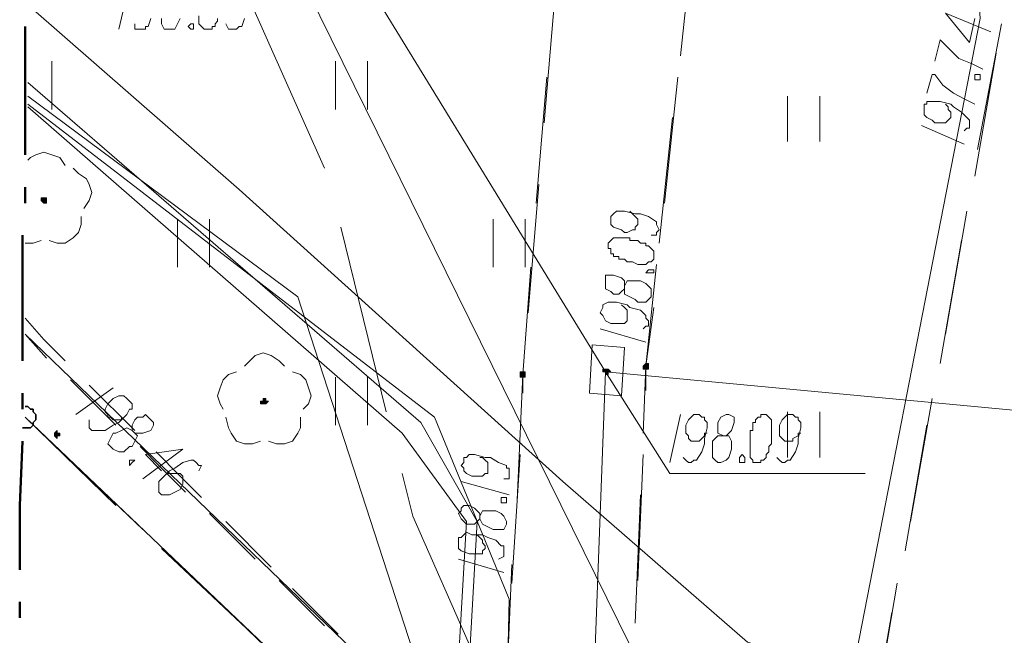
# Model space of a CAD drawing. Header units: metres. Extents: x 7431553 to 7432401, y 5544342 to 5544539.
# Tile 36 of 180: x 7432059 to 7432075, y 5544481 to 5544491. Entities that reach past the tile are written whole.
import ezdxf

# ---------------------------------------------------------------- set-up
doc = ezdxf.new("R2010")
doc.units = ezdxf.units.M
doc.header["$MEASUREMENT"] = 0
doc.layers.add('BG-PR90-PB-PZT-PZT01_2026_04_14$0$MAPA DCP', color=7, linetype='Continuous', lineweight=0)
doc.layers.add('PRIMETECH_XREF', color=7, linetype='Continuous', lineweight=5)

# ---------------------------------------------------------------- blocks, each defined once
blk = doc.blocks.new('BG-PR90-PB-PZT-PZT01_2026_04_14$0$Naddrwiną2025_v2klauzulap')
at = {"layer": 'BG-PR90-PB-PZT-PZT01_2026_04_14$0$MAPA DCP', "linetype": 'Continuous', "lineweight": 0, "transparency": 33554559}
for points in [[(7431677.034, 5544483.533), (7431677.034, 5544483.533), (7431677.077, 5544483.533), (7431677.077, 5544483.618), (7431677.034, 5544483.618), (7431677.034, 5544483.618), (7431677.034, 5544483.618), (7431677.034, 5544483.618), (7431676.992, 5544483.618), (7431676.992, 5544483.618), (7431676.992, 5544483.618), (7431676.992, 5544483.575), (7431676.992, 5544483.575), (7431676.992, 5544483.575), (7431676.992, 5544483.575)], [(7431677.161, 5544481.586), (7431677.161, 5544481.586), (7431677.161, 5544481.586), (7431677.204, 5544481.586), (7431677.204, 5544481.628), (7431677.204, 5544481.628), (7431677.204, 5544481.628), (7431677.204, 5544481.628), (7431677.204, 5544481.67), (7431677.204, 5544481.67), (7431677.161, 5544481.67), (7431677.161, 5544481.67), (7431677.161, 5544481.67), (7431677.161, 5544481.67), (7431677.119, 5544481.67), (7431677.119, 5544481.67), (7431677.119, 5544481.67), (7431677.119, 5544481.628), (7431677.119, 5544481.628), (7431677.119, 5544481.628), (7431677.119, 5544481.628), (7431677.119, 5544481.586), (7431677.119, 5544481.586)], [(7431678.093, 5544474.22), (7431678.135, 5544474.22), (7431678.135, 5544474.22), (7431678.135, 5544474.22), (7431678.135, 5544474.22), (7431678.177, 5544474.262), (7431678.177, 5544474.262), (7431678.177, 5544474.262), (7431678.135, 5544474.262), (7431678.135, 5544474.305), (7431678.135, 5544474.305), (7431678.135, 5544474.305), (7431678.093, 5544474.305), (7431678.093, 5544474.305), (7431678.093, 5544474.305), (7431678.093, 5544474.305), (7431678.093, 5544474.262), (7431678.05, 5544474.262), (7431678.05, 5544474.262), (7431678.05, 5544474.262)]]:
    blk.add_hatch(color=256, dxfattribs=at).paths.add_polyline_path(points)
at = {"layer": 'BG-PR90-PB-PZT-PZT01_2026_04_14$0$MAPA DCP', "linetype": 'Continuous', "lineweight": 0, "true_color": 0xff6500, "transparency": 33554559}
blk.add_hatch(color=30, dxfattribs=at).paths.add_polyline_path([(7431677.119, 5544482.898), (7431677.119, 5544482.898), (7431677.119, 5544482.94), (7431677.161, 5544482.94), (7431677.161, 5544482.94), (7431677.161, 5544482.94), (7431677.161, 5544482.983), (7431677.161, 5544482.983), (7431677.119, 5544482.983), (7431677.119, 5544482.983), (7431677.119, 5544482.983), (7431677.119, 5544483.025), (7431677.077, 5544482.983), (7431677.077, 5544482.983), (7431677.077, 5544482.983), (7431677.077, 5544482.983), (7431677.077, 5544482.983), (7431677.077, 5544482.94), (7431677.077, 5544482.94), (7431677.077, 5544482.94), (7431677.077, 5544482.94), (7431677.077, 5544482.94), (7431677.077, 5544482.898), (7431677.077, 5544482.898)])
at = {"layer": 'BG-PR90-PB-PZT-PZT01_2026_04_14$0$MAPA DCP', "linetype": 'Continuous', "lineweight": 0, "true_color": 0x009a00, "transparency": 33554559}
for points in [[(7431677.627, 5544477.522), (7431677.627, 5544477.564), (7431677.585, 5544477.606), (7431677.585, 5544477.564), (7431677.542, 5544477.564), (7431677.542, 5544477.564), (7431677.542, 5544477.522), (7431677.542, 5544477.522), (7431677.542, 5544477.522), (7431677.585, 5544477.522), (7431677.585, 5544477.479), (7431677.585, 5544477.479), (7431677.627, 5544477.479)], [(7431674.452, 5544474.051), (7431674.452, 5544474.093), (7431674.41, 5544474.093), (7431674.41, 5544474.093), (7431674.41, 5544474.093), (7431674.41, 5544474.093), (7431674.367, 5544474.093), (7431674.367, 5544474.093), (7431674.367, 5544474.093), (7431674.367, 5544474.051), (7431674.367, 5544474.051), (7431674.367, 5544474.051), (7431674.367, 5544474.008), (7431674.41, 5544474.008), (7431674.41, 5544474.008), (7431674.41, 5544474.008), (7431674.41, 5544474.008)]]:
    blk.add_hatch(color=94, dxfattribs=at).paths.add_polyline_path(points)
at = {"layer": 'BG-PR90-PB-PZT-PZT01_2026_04_14$0$MAPA DCP', "color": 5, "linetype": 'Continuous', "lineweight": 18, "transparency": 33554687}
blk.add_lwpolyline([(7431659.932, 5544535.815), (7431659.762, 5544530.565), (7431666.874, 5544523.919), (7431678.77, 5544512.87), (7431681.437, 5544510.33), (7431681.691, 5544510.076), (7431681.564, 5544509.695), (7431681.649, 5544508.933), (7431681.691, 5544508.383), (7431681.649, 5544505.546), (7431681.606, 5544495.979), (7431681.522, 5544487.258), (7431681.606, 5544485.904), (7431681.395, 5544485.184), (7431678.855, 5544482.263), (7431674.24, 5544477.141), (7431671.319, 5544473.796)], dxfattribs=at)
at = {"layer": 'BG-PR90-PB-PZT-PZT01_2026_04_14$0$MAPA DCP', "linetype": 'Continuous', "lineweight": 18, "transparency": 33554687}
for points in [[(7431635.167, 5544516.172), (7431684.527, 5544515.452), (7431683.046, 5544480.527), (7431676.526, 5544473.754)], [(7431673.605, 5544488.825), (7431671.616, 5544489.206)], [(7431672.081, 5544489.121), (7431674.029, 5544488.782)], [(7431676.526, 5544488.317), (7431674.579, 5544488.655)], [(7431675.045, 5544488.571), (7431676.992, 5544488.232)], [(7431679.49, 5544487.766), (7431677.542, 5544488.105)], [(7431677.966, 5544488.02), (7431679.955, 5544487.682)], [(7431682.453, 5544487.216), (7431680.463, 5544487.555)], [(7431680.929, 5544487.47), (7431682.876, 5544487.131)], [(7431673.478, 5544486.327), (7431672.759, 5544486.327)], [(7431678.474, 5544486.327), (7431677.754, 5544486.327)], [(7431672.759, 5544485.819), (7431673.478, 5544485.819)], [(7431677.754, 5544485.819), (7431678.474, 5544485.819)], [(7431672.124, 5544484.126), (7431670.134, 5544484.337)], [(7431674.452, 5544483.872), (7431672.462, 5544484.083)], [(7431675.087, 5544483.787), (7431673.097, 5544483.999)], [(7431677.415, 5544483.575), (7431677.034, 5544483.575), (7431675.426, 5544483.745)], [(7431678.093, 5544483.533), (7431677.034, 5544483.575), (7431676.103, 5544483.702)], [(7431680.421, 5544483.448), (7431678.431, 5544483.533)], [(7431681.098, 5544483.406), (7431679.066, 5544483.491)], [(7431671.192, 5544482.136), (7431673.182, 5544481.967)], [(7431674.452, 5544481.84), (7431672.462, 5544482.009)], [(7431674.156, 5544481.882), (7431676.188, 5544481.713)], [(7431675.468, 5544481.67), (7431674.706, 5544481.67)], [(7431677.458, 5544481.628), (7431677.161, 5544481.628), (7431675.468, 5544481.755)], [(7431677.161, 5544481.628), (7431679.151, 5544481.543)], [(7431680.463, 5544481.459), (7431678.431, 5544481.586)], [(7431680.167, 5544481.459), (7431682.157, 5544481.374)], [(7431674.706, 5544481.162), (7431675.468, 5544481.162)], [(7431676.526, 5544473.754), (7431683.046, 5544480.527), (7431770.083, 5544474.643)], [(7431672.97, 5544479.173), (7431672.208, 5544479.173)], [(7431677.966, 5544479.173), (7431677.204, 5544479.173)], [(7431672.208, 5544478.665), (7431672.97, 5544478.665)], [(7431677.204, 5544478.665), (7431677.966, 5544478.665)], [(7431682.368, 5544478.495), (7431680.294, 5544476.336)], [(7431679.913, 5544475.913), (7431681.268, 5544477.352)], [(7431675.468, 5544476.675), (7431674.706, 5544476.675)], [(7431674.706, 5544476.167), (7431675.468, 5544476.167)], [(7431679.617, 5544475.617), (7431677.839, 5544473.754)], [(7431677.839, 5544473.754), (7431679.236, 5544475.193)], [(7431672.97, 5544474.178), (7431672.208, 5544474.178)]]:
    blk.add_lwpolyline(points, dxfattribs=at)
at = {"layer": 'BG-PR90-PB-PZT-PZT01_2026_04_14$0$MAPA DCP', "color": 30, "linetype": 'Continuous', "lineweight": 18, "true_color": 0xff6500, "transparency": 33554687}
for points in [[(7431677.119, 5544482.94), (7431679.49, 5544508.129), (7431679.447, 5544509.102)], [(7431677.119, 5544482.94), (7431678.728, 5544483.956), (7431678.728, 5544487.047)], [(7431667.89, 5544473.839), (7431670.007, 5544477.691), (7431681.437, 5544483.321), (7431685.205, 5544484.591), (7431704.212, 5544480.146), (7431735.708, 5544477.86), (7431770.083, 5544477.564)], [(7431677.119, 5544482.94), (7431666.282, 5544476.294), (7431665.774, 5544475.955)], [(7431727.157, 5544480.951), (7431726.395, 5544481.12), (7431721.188, 5544481.289), (7431677.119, 5544482.94)]]:
    blk.add_lwpolyline(points, dxfattribs=at)
at = {"layer": 'BG-PR90-PB-PZT-PZT01_2026_04_14$0$MAPA DCP', "linetype": 'Continuous', "lineweight": 9, "transparency": 33554687}
for points in [[(7431671.531, 5544488.782), (7431671.912, 5544488.698), (7431671.446, 5544488.317), (7431671.743, 5544489.036)], [(7431672.208, 5544488.147), (7431671.87, 5544488.232), (7431671.912, 5544488.274), (7431672.039, 5544488.401), (7431672.166, 5544488.528), (7431672.251, 5544488.74), (7431672.335, 5544488.909)], [(7431672.716, 5544488.02), (7431672.42, 5544488.105), (7431672.42, 5544488.147), (7431672.589, 5544488.274), (7431672.716, 5544488.444), (7431672.801, 5544488.613), (7431672.886, 5544488.782)], [(7431673.309, 5544488.613), (7431673.267, 5544488.655), (7431673.267, 5544488.698), (7431673.14, 5544488.698), (7431673.097, 5544488.655), (7431673.013, 5544488.571), (7431672.928, 5544488.444), (7431672.886, 5544488.401), (7431672.843, 5544488.232), (7431672.843, 5544488.147), (7431672.843, 5544488.105), (7431672.843, 5544488.02), (7431672.886, 5544488.02), (7431672.886, 5544487.978), (7431672.97, 5544487.978), (7431673.013, 5544487.978), (7431673.055, 5544487.978), (7431673.097, 5544488.02), (7431673.14, 5544488.105), (7431673.182, 5544488.147), (7431673.182, 5544488.232), (7431673.182, 5544488.274), (7431673.182, 5544488.317), (7431673.14, 5544488.359), (7431673.097, 5544488.401), (7431673.055, 5544488.401), (7431673.013, 5544488.401), (7431672.97, 5544488.359), (7431672.928, 5544488.359), (7431672.886, 5544488.317)], [(7431673.224, 5544487.936), (7431673.521, 5544488.613)], [(7431674.96, 5544483.66), (7431674.96, 5544483.745), (7431674.918, 5544483.745), (7431674.875, 5544483.787), (7431674.791, 5544483.745), (7431674.748, 5544483.745), (7431674.664, 5544483.618), (7431674.621, 5544483.491), (7431674.621, 5544483.406), (7431674.579, 5544483.237), (7431674.579, 5544483.152), (7431674.579, 5544483.11), (7431674.621, 5544483.067), (7431674.664, 5544483.025), (7431674.706, 5544483.025), (7431674.748, 5544483.025), (7431674.791, 5544483.025), (7431674.833, 5544483.067), (7431674.875, 5544483.194), (7431674.918, 5544483.237), (7431674.918, 5544483.279), (7431674.875, 5544483.364), (7431674.875, 5544483.406), (7431674.833, 5544483.406), (7431674.791, 5544483.448), (7431674.748, 5544483.448), (7431674.706, 5544483.448), (7431674.664, 5544483.406), (7431674.621, 5544483.364), (7431674.579, 5544483.321)], [(7431675.807, 5544483.237), (7431675.68, 5544483.237), (7431675.637, 5544483.194), (7431675.595, 5544483.067), (7431675.595, 5544482.983), (7431675.595, 5544482.94), (7431675.68, 5544482.94), (7431675.722, 5544482.94), (7431675.807, 5544482.94), (7431675.849, 5544483.025), (7431675.891, 5544483.067), (7431675.891, 5544483.152), (7431675.849, 5544483.194), (7431675.807, 5544483.237), (7431675.891, 5544483.237), (7431675.934, 5544483.321), (7431675.976, 5544483.406), (7431676.018, 5544483.448), (7431676.018, 5544483.575), (7431675.976, 5544483.618), (7431675.934, 5544483.66), (7431675.891, 5544483.66), (7431675.807, 5544483.66), (7431675.722, 5544483.575), (7431675.68, 5544483.491), (7431675.68, 5544483.448), (7431675.68, 5544483.364), (7431675.68, 5544483.279), (7431675.764, 5544483.237)], [(7431676.442, 5544483.533), (7431676.399, 5544483.575), (7431676.399, 5544483.618), (7431676.315, 5544483.618), (7431676.272, 5544483.575), (7431676.23, 5544483.575), (7431676.145, 5544483.491), (7431676.103, 5544483.321), (7431676.061, 5544483.279), (7431676.018, 5544483.11), (7431676.018, 5544482.983), (7431676.061, 5544482.898), (7431676.103, 5544482.898), (7431676.188, 5544482.856), (7431676.23, 5544482.898), (7431676.315, 5544482.94), (7431676.357, 5544483.025), (7431676.357, 5544483.067), (7431676.357, 5544483.11), (7431676.357, 5544483.194), (7431676.357, 5544483.237), (7431676.315, 5544483.279), (7431676.272, 5544483.279), (7431676.23, 5544483.279), (7431676.188, 5544483.279), (7431676.145, 5544483.279), (7431676.103, 5544483.237), (7431676.061, 5544483.194)], [(7431676.442, 5544482.856), (7431676.653, 5544483.575)], [(7431678.812, 5544481.332), (7431678.812, 5544481.416), (7431678.643, 5544481.416), (7431678.643, 5544481.374), (7431678.601, 5544481.374), (7431678.558, 5544481.247), (7431678.474, 5544481.12), (7431678.474, 5544481.035), (7431678.431, 5544480.866), (7431678.431, 5544480.781), (7431678.474, 5544480.739), (7431678.474, 5544480.697), (7431678.516, 5544480.697), (7431678.558, 5544480.697), (7431678.601, 5544480.654), (7431678.643, 5544480.697), (7431678.685, 5544480.697), (7431678.728, 5544480.739), (7431678.77, 5544480.824), (7431678.77, 5544480.908), (7431678.77, 5544480.951), (7431678.77, 5544480.993), (7431678.728, 5544481.035), (7431678.728, 5544481.078), (7431678.685, 5544481.078), (7431678.643, 5544481.078), (7431678.601, 5544481.078), (7431678.558, 5544481.078), (7431678.516, 5544481.035), (7431678.474, 5544480.993), (7431678.474, 5544480.951)], [(7431678.855, 5544480.654), (7431679.066, 5544481.416)], [(7431679.447, 5544480.951), (7431679.363, 5544480.951), (7431679.32, 5544480.908), (7431679.278, 5544480.866), (7431679.236, 5544480.781), (7431679.236, 5544480.697), (7431679.278, 5544480.654), (7431679.32, 5544480.654), (7431679.363, 5544480.612), (7431679.447, 5544480.654), (7431679.532, 5544480.739), (7431679.532, 5544480.781), (7431679.532, 5544480.866), (7431679.49, 5544480.908), (7431679.447, 5544480.951), (7431679.532, 5544480.993), (7431679.574, 5544481.078), (7431679.617, 5544481.162), (7431679.617, 5544481.289), (7431679.617, 5544481.332), (7431679.532, 5544481.374), (7431679.49, 5544481.374), (7431679.405, 5544481.332), (7431679.363, 5544481.289), (7431679.32, 5544481.205), (7431679.32, 5544481.162), (7431679.32, 5544481.078), (7431679.32, 5544480.993), (7431679.405, 5544480.951)], [(7431680.082, 5544481.247), (7431680.04, 5544481.332), (7431679.871, 5544481.332), (7431679.871, 5544481.289), (7431679.786, 5544481.205), (7431679.744, 5544481.078), (7431679.701, 5544480.993), (7431679.701, 5544480.824), (7431679.659, 5544480.739), (7431679.701, 5544480.697), (7431679.744, 5544480.654), (7431679.744, 5544480.612), (7431679.786, 5544480.612), (7431679.828, 5544480.612), (7431679.871, 5544480.612), (7431679.913, 5544480.612), (7431679.955, 5544480.654), (7431679.998, 5544480.781), (7431679.998, 5544480.824), (7431679.998, 5544480.866), (7431679.998, 5544480.951), (7431679.998, 5544480.993), (7431679.955, 5544480.993), (7431679.913, 5544481.035), (7431679.871, 5544481.035), (7431679.828, 5544480.993), (7431679.786, 5544480.993), (7431679.744, 5544480.951), (7431679.701, 5544480.908)], [(7431680.082, 5544480.612), (7431680.294, 5544481.332)], [(7431671.616, 5544476.929), (7431671.7, 5544476.971), (7431671.7, 5544477.098), (7431671.658, 5544477.141), (7431671.658, 5544477.183), (7431671.531, 5544477.225)], [(7431671.489, 5544476.506), (7431671.573, 5544476.506), (7431671.616, 5544476.506), (7431671.658, 5544476.548), (7431671.7, 5544476.59), (7431671.7, 5544476.633), (7431671.7, 5544476.675), (7431671.7, 5544476.717), (7431671.658, 5544476.717), (7431671.658, 5544476.76), (7431671.616, 5544476.76), (7431671.573, 5544476.802), (7431671.531, 5544476.802)], [(7431678.685, 5544476.506), (7431678.601, 5544476.548), (7431678.601, 5544476.506), (7431678.558, 5544476.463), (7431678.516, 5544476.421), (7431678.516, 5544476.379), (7431678.558, 5544476.252), (7431678.643, 5544476.125), (7431678.685, 5544476.04), (7431678.812, 5544475.913), (7431678.855, 5544475.871), (7431678.897, 5544475.871), (7431678.939, 5544475.871), (7431678.982, 5544475.871), (7431679.024, 5544475.871), (7431679.066, 5544475.913), (7431679.066, 5544475.955), (7431679.066, 5544475.998), (7431679.066, 5544476.04), (7431679.024, 5544476.125), (7431678.982, 5544476.209), (7431678.897, 5544476.252), (7431678.855, 5544476.252), (7431678.812, 5544476.252), (7431678.77, 5544476.252), (7431678.728, 5544476.209), (7431678.728, 5544476.167), (7431678.728, 5544476.125), (7431678.728, 5544476.04), (7431678.728, 5544475.998)], [(7431671.531, 5544475.913), (7431671.616, 5544475.913), (7431671.7, 5544475.955), (7431671.7, 5544475.998), (7431671.7, 5544476.04), (7431671.7, 5544476.125), (7431671.616, 5544476.167), (7431671.531, 5544476.209)], [(7431678.685, 5544475.913), (7431678.431, 5544475.659), (7431678.347, 5544476.252), (7431678.812, 5544475.617)], [(7431671.616, 5544475.49), (7431671.7, 5544475.49), (7431671.7, 5544475.659), (7431671.658, 5544475.659), (7431671.658, 5544475.701), (7431671.531, 5544475.744)], [(7431678.05, 5544475.447), (7431678.093, 5544475.49), (7431678.093, 5544475.617), (7431678.05, 5544475.744), (7431677.966, 5544475.786), (7431677.923, 5544475.786), (7431677.881, 5544475.744), (7431677.839, 5544475.701), (7431677.796, 5544475.659), (7431677.839, 5544475.617), (7431677.839, 5544475.532), (7431677.881, 5544475.49), (7431677.966, 5544475.447), (7431678.05, 5544475.447), (7431678.008, 5544475.363), (7431678.05, 5544475.278), (7431678.093, 5544475.193), (7431678.093, 5544475.151), (7431678.177, 5544475.109), (7431678.262, 5544475.066), (7431678.304, 5544475.109), (7431678.347, 5544475.151), (7431678.389, 5544475.236), (7431678.389, 5544475.32), (7431678.304, 5544475.405), (7431678.304, 5544475.447), (7431678.22, 5544475.49), (7431678.135, 5544475.532), (7431678.093, 5544475.49)], [(7431670.981, 5544475.405), (7431671.7, 5544475.236)], [(7431677.881, 5544474.77), (7431678.008, 5544474.77), (7431678.05, 5544474.812), (7431678.05, 5544475.024), (7431677.966, 5544475.151), (7431677.923, 5544475.236), (7431677.796, 5544475.363), (7431677.712, 5544475.405), (7431677.712, 5544475.447), (7431677.627, 5544475.447), (7431677.585, 5544475.405), (7431677.542, 5544475.363), (7431677.5, 5544475.32), (7431677.5, 5544475.236), (7431677.542, 5544475.151), (7431677.585, 5544475.109), (7431677.627, 5544475.066), (7431677.712, 5544475.024), (7431677.754, 5544475.024), (7431677.796, 5544475.066), (7431677.839, 5544475.066), (7431677.839, 5544475.109), (7431677.881, 5544475.151), (7431677.881, 5544475.236), (7431677.881, 5544475.278), (7431677.839, 5544475.278)], [(7431677.373, 5544475.151), (7431677.796, 5544474.559)]]:
    blk.add_lwpolyline(points, dxfattribs=at)
at = {"layer": 'BG-PR90-PB-PZT-PZT01_2026_04_14$0$MAPA DCP', "color": 1, "linetype": 'Continuous', "lineweight": 18, "transparency": 33554687}
for points in [[(7431658.365, 5544473.924), (7431661.371, 5544479.342), (7431661.667, 5544486.666), (7431662.26, 5544486.962), (7431666.366, 5544488.528), (7431671.531, 5544488.867), (7431684.104, 5544486.412), (7431694.01, 5544484.591), (7431708.234, 5544483.152), (7431711.197, 5544482.983), (7431711.409, 5544482.94), (7431722.5, 5544485.099), (7431725.802, 5544482.559), (7431743.117, 5544482.517), (7431770.083, 5544481.755)], [(7431672.886, 5544473.797), (7431677.839, 5544480.231), (7431680.717, 5544481.416), (7431703.493, 5544480.908), (7431737.148, 5544479.469), (7431752.218, 5544478.665), (7431760.473, 5544478.707), (7431770.083, 5544477.987)], [(7431770.083, 5544477.522), (7431750.567, 5544478.453), (7431714.838, 5544480.231), (7431710.986, 5544479.13), (7431679.49, 5544480.908), (7431677.923, 5544480.019), (7431672.547, 5544473.797)], [(7431672.759, 5544473.797), (7431675.934, 5544478.072), (7431684.019, 5544480.697), (7431718.225, 5544479.723), (7431723.94, 5544479.427), (7431745.953, 5544478.665), (7431770.083, 5544477.691)], [(7431770.083, 5544477.352), (7431750.567, 5544478.284), (7431714.838, 5544479.935), (7431711.028, 5544478.919), (7431679.49, 5544480.739), (7431678.093, 5544479.723), (7431672.928, 5544473.797)], [(7431678.728, 5544479.723), (7431679.405, 5544479.892), (7431681.522, 5544480.824)], [(7431674.833, 5544478.749), (7431677.754, 5544479.469)], [(7431671.15, 5544477.268), (7431673.902, 5544478.495)]]:
    blk.add_lwpolyline(points, dxfattribs=at)
at = {"layer": 'BG-PR90-PB-PZT-PZT01_2026_04_14$0$MAPA DCP', "linetype": 'Continuous', "lineweight": 9, "transparency": 33554687}
for points in [[(7431672.462, 5544488.782), (7431672.42, 5544488.782), (7431672.42, 5544488.867), (7431672.505, 5544488.867), (7431672.505, 5544488.825), (7431672.505, 5544488.782)], [(7431675.087, 5544482.983), (7431675.172, 5544482.983), (7431675.172, 5544483.025), (7431675.256, 5544483.025), (7431675.256, 5544483.067), (7431675.299, 5544483.067), (7431675.299, 5544483.11), (7431675.299, 5544483.152), (7431675.341, 5544483.152), (7431675.341, 5544483.194), (7431675.341, 5544483.237), (7431675.383, 5544483.279), (7431675.383, 5544483.364), (7431675.426, 5544483.448), (7431675.426, 5544483.491), (7431675.426, 5544483.575), (7431675.383, 5544483.618), (7431675.383, 5544483.66), (7431675.341, 5544483.702), (7431675.299, 5544483.702), (7431675.256, 5544483.702), (7431675.214, 5544483.702), (7431675.172, 5544483.66), (7431675.129, 5544483.618), (7431675.129, 5544483.575), (7431675.087, 5544483.575), (7431675.087, 5544483.533), (7431675.087, 5544483.491), (7431675.045, 5544483.448), (7431675.045, 5544483.406), (7431675.045, 5544483.321), (7431675.002, 5544483.321), (7431675.002, 5544483.279), (7431675.002, 5544483.237), (7431675.002, 5544483.194), (7431675.002, 5544483.152), (7431675.002, 5544483.11), (7431675.002, 5544483.067), (7431675.045, 5544483.025)], [(7431675.553, 5544483.575), (7431675.51, 5544483.618), (7431675.51, 5544483.702), (7431675.553, 5544483.702), (7431675.553, 5544483.66), (7431675.553, 5544483.618)], [(7431679.151, 5544481.289), (7431679.109, 5544481.289), (7431679.109, 5544481.374), (7431679.193, 5544481.374), (7431679.193, 5544481.332), (7431679.193, 5544481.289)], [(7431671.616, 5544476.379), (7431671.616, 5544476.421), (7431671.7, 5544476.421), (7431671.7, 5544476.379), (7431671.658, 5544476.336)], [(7431678.516, 5544475.447), (7431678.516, 5544475.49), (7431678.558, 5544475.447), (7431678.601, 5544475.405), (7431678.558, 5544475.405), (7431678.516, 5544475.405)]]:
    blk.add_lwpolyline(points, close=True, dxfattribs=at)
at = {"layer": 'BG-PR90-PB-PZT-PZT01_2026_04_14$0$MAPA DCP', "color": 30, "linetype": 'Continuous', "lineweight": 9, "true_color": 0xff6500, "transparency": 33554687}
for points in [[(7431678.474, 5544485.65), (7431678.516, 5544485.692), (7431678.558, 5544485.734), (7431678.558, 5544485.777), (7431678.516, 5544485.819), (7431678.516, 5544485.861), (7431678.389, 5544485.946), (7431678.262, 5544485.988), (7431678.177, 5544485.988), (7431678.008, 5544486.031), (7431677.923, 5544486.031), (7431677.881, 5544485.988), (7431677.839, 5544485.988), (7431677.839, 5544485.946), (7431677.796, 5544485.904), (7431677.796, 5544485.861), (7431677.796, 5544485.819), (7431677.839, 5544485.777), (7431677.881, 5544485.734), (7431677.966, 5544485.692), (7431678.008, 5544485.692), (7431678.093, 5544485.692), (7431678.135, 5544485.692), (7431678.177, 5544485.734), (7431678.22, 5544485.777), (7431678.22, 5544485.819), (7431678.22, 5544485.861), (7431678.22, 5544485.904), (7431678.177, 5544485.904), (7431678.135, 5544485.988), (7431678.093, 5544485.988), (7431678.093, 5544486.031)], [(7431678.135, 5544484.803), (7431678.135, 5544484.845), (7431678.093, 5544484.888), (7431678.05, 5544484.93), (7431677.923, 5544484.972), (7431677.839, 5544484.972), (7431677.796, 5544484.888), (7431677.796, 5544484.845), (7431677.839, 5544484.761), (7431677.923, 5544484.718), (7431677.966, 5544484.718), (7431678.05, 5544484.718), (7431678.093, 5544484.718), (7431678.135, 5544484.803), (7431678.135, 5544484.718), (7431678.22, 5544484.634), (7431678.347, 5544484.634), (7431678.474, 5544484.634), (7431678.516, 5544484.676), (7431678.558, 5544484.718), (7431678.558, 5544484.761), (7431678.516, 5544484.845), (7431678.474, 5544484.888), (7431678.347, 5544484.93), (7431678.22, 5544484.93), (7431678.135, 5544484.888), (7431678.135, 5544484.845)], [(7431678.474, 5544484.168), (7431678.516, 5544484.21), (7431678.558, 5544484.253), (7431678.558, 5544484.295), (7431678.516, 5544484.337), (7431678.516, 5544484.38), (7431678.389, 5544484.464), (7431678.262, 5544484.507), (7431678.177, 5544484.507), (7431678.008, 5544484.549), (7431677.923, 5544484.549), (7431677.881, 5544484.507), (7431677.839, 5544484.507), (7431677.839, 5544484.464), (7431677.796, 5544484.422), (7431677.796, 5544484.38), (7431677.796, 5544484.337), (7431677.839, 5544484.295), (7431677.881, 5544484.253), (7431677.966, 5544484.21), (7431678.008, 5544484.21), (7431678.093, 5544484.21), (7431678.135, 5544484.253), (7431678.177, 5544484.253), (7431678.22, 5544484.295), (7431678.22, 5544484.337), (7431678.22, 5544484.38), (7431678.22, 5544484.422), (7431678.177, 5544484.464), (7431678.135, 5544484.507), (7431678.093, 5544484.507), (7431678.093, 5544484.549)], [(7431677.796, 5544484.126), (7431678.558, 5544483.956)]]:
    blk.add_lwpolyline(points, dxfattribs=at)
for points in [[(7431677.796, 5544485.48), (7431677.796, 5544485.396), (7431677.839, 5544485.396), (7431677.839, 5544485.353), (7431677.881, 5544485.311), (7431677.923, 5544485.311), (7431677.923, 5544485.269), (7431677.966, 5544485.269), (7431678.008, 5544485.269), (7431678.05, 5544485.269), (7431678.05, 5544485.226), (7431678.135, 5544485.226), (7431678.22, 5544485.226), (7431678.304, 5544485.226), (7431678.347, 5544485.226), (7431678.389, 5544485.226), (7431678.431, 5544485.226), (7431678.474, 5544485.226), (7431678.516, 5544485.269), (7431678.558, 5544485.269), (7431678.558, 5544485.311), (7431678.558, 5544485.353), (7431678.558, 5544485.396), (7431678.516, 5544485.396), (7431678.516, 5544485.438), (7431678.474, 5544485.48), (7431678.431, 5544485.48), (7431678.389, 5544485.523), (7431678.347, 5544485.523), (7431678.304, 5544485.523), (7431678.262, 5544485.565), (7431678.22, 5544485.565), (7431678.177, 5544485.565), (7431678.135, 5544485.565), (7431678.093, 5544485.565), (7431678.05, 5544485.565), (7431678.008, 5544485.565), (7431677.966, 5544485.565), (7431677.923, 5544485.565), (7431677.881, 5544485.565), (7431677.839, 5544485.523)], [(7431678.431, 5544485.099), (7431678.474, 5544485.142), (7431678.558, 5544485.142), (7431678.558, 5544485.057), (7431678.516, 5544485.057), (7431678.474, 5544485.057)]]:
    blk.add_lwpolyline(points, close=True, dxfattribs=at)
at = {"layer": 'BG-PR90-PB-PZT-PZT01_2026_04_14$0$MAPA DCP', "linetype": 'Continuous', "lineweight": 0, "transparency": 33554687}
for points in [[(7431677.034, 5544483.533), (7431677.034, 5544483.533), (7431677.077, 5544483.533), (7431677.077, 5544483.618), (7431677.034, 5544483.618), (7431677.034, 5544483.618), (7431677.034, 5544483.618), (7431677.034, 5544483.618), (7431676.992, 5544483.618), (7431676.992, 5544483.618), (7431676.992, 5544483.618), (7431676.992, 5544483.575), (7431676.992, 5544483.575), (7431676.992, 5544483.575), (7431676.992, 5544483.575), (7431677.034, 5544483.533)], [(7431677.161, 5544481.586), (7431677.161, 5544481.586), (7431677.161, 5544481.586), (7431677.204, 5544481.586), (7431677.204, 5544481.628), (7431677.204, 5544481.628), (7431677.204, 5544481.628), (7431677.204, 5544481.628), (7431677.204, 5544481.67), (7431677.204, 5544481.67), (7431677.161, 5544481.67), (7431677.161, 5544481.67), (7431677.161, 5544481.67), (7431677.161, 5544481.67), (7431677.119, 5544481.67), (7431677.119, 5544481.67), (7431677.119, 5544481.67), (7431677.119, 5544481.628), (7431677.119, 5544481.628), (7431677.119, 5544481.628), (7431677.119, 5544481.628), (7431677.119, 5544481.586), (7431677.119, 5544481.586)], [(7431678.093, 5544474.22), (7431678.135, 5544474.22), (7431678.135, 5544474.22), (7431678.135, 5544474.22), (7431678.135, 5544474.22), (7431678.177, 5544474.262), (7431678.177, 5544474.262), (7431678.177, 5544474.262), (7431678.135, 5544474.262), (7431678.135, 5544474.305), (7431678.135, 5544474.305), (7431678.135, 5544474.305), (7431678.093, 5544474.305), (7431678.093, 5544474.305), (7431678.093, 5544474.305), (7431678.093, 5544474.305), (7431678.093, 5544474.262), (7431678.05, 5544474.262), (7431678.05, 5544474.262), (7431678.05, 5544474.262), (7431678.093, 5544474.22), (7431678.093, 5544474.22), (7431678.093, 5544474.22)]]:
    blk.add_lwpolyline(points, close=True, dxfattribs=at)
at = {"layer": 'BG-PR90-PB-PZT-PZT01_2026_04_14$0$MAPA DCP', "color": 30, "linetype": 'Continuous', "lineweight": 18, "true_color": 0xff6500, "transparency": 33554687}
blk.add_lwpolyline([(7431677.458, 5544482.686), (7431676.696, 5544482.729), (7431676.738, 5544483.237), (7431677.5, 5544483.194)], close=True, dxfattribs=at)
at = {"layer": 'BG-PR90-PB-PZT-PZT01_2026_04_14$0$MAPA DCP', "color": 30, "linetype": 'Continuous', "lineweight": 0, "true_color": 0xff6500, "transparency": 33554687}
blk.add_lwpolyline([(7431677.119, 5544482.898), (7431677.119, 5544482.898), (7431677.119, 5544482.94), (7431677.161, 5544482.94), (7431677.161, 5544482.94), (7431677.161, 5544482.94), (7431677.161, 5544482.983), (7431677.161, 5544482.983), (7431677.119, 5544482.983), (7431677.119, 5544482.983), (7431677.119, 5544482.983), (7431677.119, 5544483.025), (7431677.077, 5544482.983), (7431677.077, 5544482.983), (7431677.077, 5544482.983), (7431677.077, 5544482.983), (7431677.077, 5544482.983), (7431677.077, 5544482.94), (7431677.077, 5544482.94), (7431677.077, 5544482.94), (7431677.077, 5544482.94), (7431677.077, 5544482.94), (7431677.077, 5544482.898)], close=True, dxfattribs=at)
at = {"layer": 'BG-PR90-PB-PZT-PZT01_2026_04_14$0$MAPA DCP', "linetype": 'Continuous', "lineweight": 35, "transparency": 33554687}
for points in [[(7431770.083, 5544475.532), (7431752.811, 5544476.294), (7431729.739, 5544477.268), (7431708.446, 5544478.03), (7431682.834, 5544479.003), (7431677.839, 5544473.754)], [(7431678.008, 5544473.712), (7431678.008, 5544473.839), (7431677.966, 5544473.881), (7431677.923, 5544473.881), (7431677.881, 5544473.924), (7431677.796, 5544473.924), (7431677.754, 5544473.881), (7431677.712, 5544473.881), (7431677.712, 5544473.839), (7431677.669, 5544473.797), (7431677.669, 5544473.754)]]:
    blk.add_lwpolyline(points, dxfattribs=at)
at = {"layer": 'BG-PR90-PB-PZT-PZT01_2026_04_14$0$MAPA DCP', "color": 4, "linetype": 'Continuous', "lineweight": 18, "transparency": 33554687}
for points in [[(7431681.268, 5544478.707), (7431680.929, 5544478.368), (7431680.548, 5544477.987)], [(7431680.209, 5544477.649), (7431679.49, 5544476.929)], [(7431679.109, 5544476.548), (7431678.77, 5544476.209), (7431678.389, 5544475.828)], [(7431678.05, 5544475.49), (7431677.331, 5544474.77)], [(7431676.95, 5544474.389), (7431676.611, 5544474.051), (7431676.272, 5544473.754)]]:
    blk.add_lwpolyline(points, dxfattribs=at)
at = {"layer": 'BG-PR90-PB-PZT-PZT01_2026_04_14$0$MAPA DCP', "color": 94, "linetype": 'Continuous', "lineweight": 18, "true_color": 0x009a00, "transparency": 33554687}
for points in [[(7431680.421, 5544477.776), (7431680.76, 5544478.114), (7431681.141, 5544478.495)], [(7431677.119, 5544477.987), (7431677.161, 5544478.114), (7431677.246, 5544478.199), (7431677.373, 5544478.241), (7431677.5, 5544478.284), (7431677.627, 5544478.241), (7431677.712, 5544478.157)], [(7431677.839, 5544478.114), (7431678.008, 5544478.114), (7431678.093, 5544478.072), (7431678.22, 5544477.987), (7431678.262, 5544477.86), (7431678.262, 5544477.733), (7431678.22, 5544477.606)], [(7431677.034, 5544477.225), (7431676.95, 5544477.31), (7431676.865, 5544477.395), (7431676.823, 5544477.522), (7431676.865, 5544477.649), (7431676.95, 5544477.776), (7431677.034, 5544477.86)], [(7431678.22, 5544477.479), (7431678.262, 5544477.352), (7431678.262, 5544477.225), (7431678.22, 5544477.098), (7431678.093, 5544477.014), (7431678.008, 5544476.971), (7431677.839, 5544476.929)], [(7431679.363, 5544476.675), (7431680.082, 5544477.395)], [(7431677.712, 5544476.887), (7431677.627, 5544476.844), (7431677.5, 5544476.802), (7431677.373, 5544476.844), (7431677.246, 5544476.887), (7431677.161, 5544476.971), (7431677.119, 5544477.098)], [(7431678.304, 5544475.574), (7431678.643, 5544475.913), (7431679.024, 5544476.294)], [(7431677.246, 5544474.474), (7431677.966, 5544475.193)], [(7431673.902, 5544474.516), (7431673.986, 5544474.601), (7431674.071, 5544474.728), (7431674.156, 5544474.77), (7431674.283, 5544474.812), (7431674.41, 5544474.77), (7431674.537, 5544474.686)], [(7431674.664, 5544474.643), (7431674.791, 5544474.643), (7431674.918, 5544474.601), (7431675.002, 5544474.516), (7431675.087, 5544474.389), (7431675.087, 5544474.262), (7431675.045, 5544474.135)], [(7431673.775, 5544473.797), (7431673.732, 5544473.839), (7431673.69, 5544473.924), (7431673.648, 5544474.051), (7431673.69, 5544474.178), (7431673.732, 5544474.305), (7431673.859, 5544474.389)], [(7431675.045, 5544474.008), (7431675.087, 5544473.881), (7431675.087, 5544473.754)], [(7431676.526, 5544473.754), (7431676.907, 5544474.093)]]:
    blk.add_lwpolyline(points, dxfattribs=at)
at = {"layer": 'BG-PR90-PB-PZT-PZT01_2026_04_14$0$MAPA DCP', "color": 94, "linetype": 'Continuous', "lineweight": 0, "true_color": 0x009a00, "transparency": 33554687}
for points in [[(7431677.627, 5544477.522), (7431677.627, 5544477.564), (7431677.585, 5544477.606), (7431677.585, 5544477.564), (7431677.542, 5544477.564), (7431677.542, 5544477.564), (7431677.542, 5544477.522), (7431677.542, 5544477.522), (7431677.542, 5544477.522), (7431677.585, 5544477.522), (7431677.585, 5544477.479), (7431677.585, 5544477.479), (7431677.627, 5544477.479), (7431677.627, 5544477.522), (7431677.627, 5544477.522)], [(7431674.452, 5544474.051), (7431674.452, 5544474.093), (7431674.41, 5544474.093), (7431674.41, 5544474.093), (7431674.41, 5544474.093), (7431674.41, 5544474.093), (7431674.367, 5544474.093), (7431674.367, 5544474.093), (7431674.367, 5544474.093), (7431674.367, 5544474.051), (7431674.367, 5544474.051), (7431674.367, 5544474.051), (7431674.367, 5544474.008), (7431674.41, 5544474.008), (7431674.41, 5544474.008), (7431674.41, 5544474.008), (7431674.41, 5544474.008), (7431674.452, 5544474.051)]]:
    blk.add_lwpolyline(points, close=True, dxfattribs=at)
at = {"layer": 'BG-PR90-PB-PZT-PZT01_2026_04_14$0$MAPA DCP', "linetype": 'Continuous', "lineweight": 50, "transparency": 33554687}
for points in [[(7431671.658, 5544473.754), (7431672.674, 5544473.754), (7431673.69, 5544473.754)], [(7431674.198, 5544473.754), (7431674.452, 5544473.754)], [(7431674.96, 5544473.712), (7431676.95, 5544473.712)], [(7431677.458, 5544473.712), (7431677.712, 5544473.712)], [(7431678.22, 5544473.712), (7431679.236, 5544473.67), (7431680.252, 5544473.67)], [(7431680.76, 5544473.67), (7431681.014, 5544473.67)]]:
    blk.add_lwpolyline(points, dxfattribs=at)
blk = doc.blocks.new('BG-PR90-PB-PZT-PZT01_2026_04_14')
at = {"layer": 'BG-PR90-PB-PZT-PZT01_2026_04_14$0$MAPA DCP', "rotation": 270}
blk.add_blockref('BG-PR90-PB-PZT-PZT01_2026_04_14$0$Naddrwiną2025_v2klauzulap', (1887585.788, 12976162.34), dxfattribs=at)

msp = doc.modelspace()

# ---------------------------------------------------------------- block references
at = {"layer": 'PRIMETECH_XREF', "linetype": 'Continuous', "lineweight": 0, "rotation": 360}
msp.add_blockref('BG-PR90-PB-PZT-PZT01_2026_04_14', (0, 0), dxfattribs=at)

doc.saveas('drawing.dxf')
